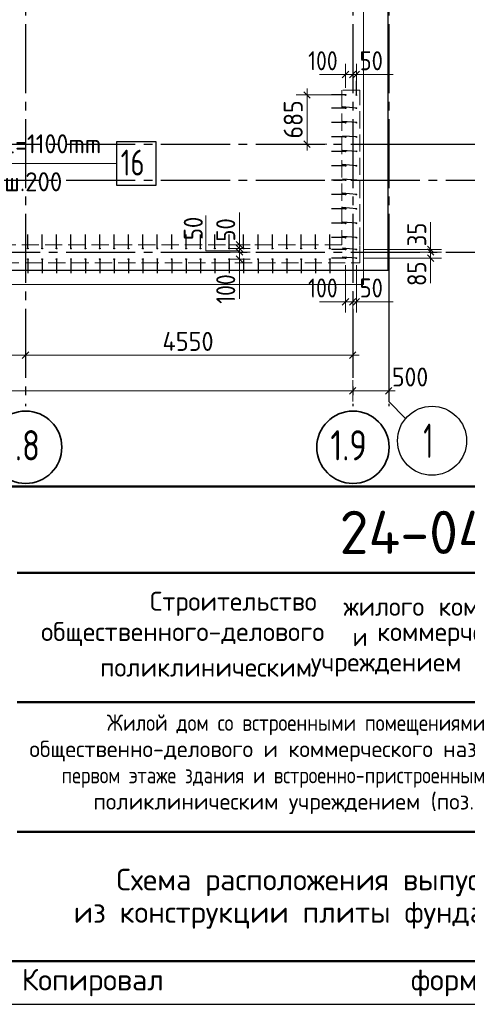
# Model space of a CAD drawing. Header units: millimetres. Extents: x 0 to 50400, y 0 to 35640.
# Tile 7 of 13: x 35435 to 41657, y 0 to 13693. Entities that reach past the tile are written whole.
import ezdxf

# ---------------------------------------------------------------- set-up
doc = ezdxf.new("R2010")
doc.units = ezdxf.units.MM
doc.linetypes.add('______2', pattern=[324, 240, -84])
doc.linetypes.add('______5', pattern=[1320, 960, -120, 120, -120])
for name, color, linetype, lineweight in [('Standard', 7, 'Continuous', 25), ('Выпуски арматуры Г-обр.', 52, 'Continuous', 25), ('ЖБ Плита Фундамента верхний уровень', 7, 'Continuous', 35), ('ЖБ Стена верхний уровень', 7, 'Continuous', 35), ('Позиционная метка номер позиции', 7, 'Continuous', 13), ('Размерная линия_ общее', 7, 'Continuous', 13)]:
    doc.layers.add(name, color=color, linetype=linetype, lineweight=lineweight)
doc.layers.add('Оси', color=7, linetype='______5', lineweight=13, true_color=0x656565)
doc.styles.add('ISOCPEUR', font='txt')

msp = doc.modelspace()

# ---------------------------------------------------------------- linework, layer by layer
at = {"layer": 'Standard', "color": 7, "linetype": 'Continuous', "lineweight": 50, "transparency": 33554687}
for p, q in [((27600, 7200), (49800, 7200)), ((35400, 6000), (49800, 6000)), ((35400, 4200), (49800, 4200)), ((35400, 2400), (49800, 2400))]:
    msp.add_line(p, q, dxfattribs=at)
at = {"layer": 'Standard', "color": 7, "linetype": 'Continuous', "lineweight": 25, "transparency": 33554687}
msp.add_line((27600, 600), (49800, 600), dxfattribs=at)
msp.add_line((27600, 600), (49800, 600), dxfattribs=at)
msp.add_line((27600, 600), (49800, 600), dxfattribs=at)
msp.add_lwpolyline([(0, 0), (50400, 0), (50400, 35640), (0, 35640), (0, 0)], close=True, dxfattribs=at)
at = {"layer": 'Standard', "color": 7, "linetype": 'Continuous', "lineweight": 50, "transparency": 33554687}
msp.add_lwpolyline([(2400, 35040), (49800, 35040), (49800, 600), (2400, 600), (2400, 35040)], close=True, dxfattribs=at)
at = {"layer": 'Standard', "color": 254, "linetype": 'Continuous', "lineweight": -3, "true_color": 0xc4c4ff, "transparency": 33554687}
msp.add_lwpolyline([(7826, 10212), (40555, 10212), (40555, 33117), (7826, 33117), (7826, 10212)], dxfattribs=at)
at = {"layer": 'Выпуски арматуры Г-обр.', "color": 253, "linetype": 'Continuous', "lineweight": 25, "true_color": 0xa0a0a0, "transparency": 33554687}
for p, q in [((40115, 12647), (40115, 12842)), ((39965, 12647), (39770, 12647)), ((39965, 12462), (39770, 12462)), ((40115, 12462), (39921, 12483)), ((39965, 12262), (39770, 12262)), ((40115, 12262), (39921, 12277)), ((39965, 12062), (39770, 12062)), ((40115, 12062), (39921, 12075)), ((39965, 11862), (39770, 11862)), ((40115, 11862), (39921, 11876)), ((39965, 11662), (39770, 11662)), ((40115, 11662), (39921, 11678)), ((39965, 11462), (39770, 11462)), ((40115, 11462), (39921, 11477)), ((39965, 11262), (39770, 11262)), ((40115, 11262), (39921, 11280)), ((39965, 11062), (39770, 11062)), ((40115, 11062), (39921, 11079)), ((39965, 10862), (39770, 10862)), ((40115, 10862), (39921, 10876)), ((35548, 10512), (35548, 10707)), ((35748, 10512), (35748, 10707)), ((35948, 10512), (35948, 10707)), ((36148, 10512), (36148, 10707)), ((36348, 10512), (36348, 10707)), ((36548, 10512), (36548, 10707)), ((36748, 10512), (36748, 10707)), ((36948, 10512), (36948, 10707)), ((37148, 10512), (37148, 10707)), ((37348, 10512), (37348, 10707)), ((37548, 10512), (37548, 10707)), ((37748, 10512), (37748, 10707)), ((37948, 10512), (37948, 10707)), ((38148, 10512), (38148, 10707)), ((38348, 10512), (38348, 10707)), ((38548, 10512), (38548, 10707)), ((38748, 10512), (38748, 10707)), ((38948, 10512), (38948, 10707)), ((39148, 10512), (39148, 10707)), ((39348, 10512), (39348, 10707)), ((39548, 10512), (39548, 10707)), ((39748, 10512), (39748, 10707)), ((39965, 10662), (39770, 10662)), ((40115, 10662), (39921, 10677)), ((39965, 10497), (39770, 10497)), ((40115, 10497), (39921, 10516)), ((35548, 10362), (35548, 10167)), ((35748, 10362), (35748, 10167)), ((35948, 10362), (35948, 10167)), ((36148, 10362), (36148, 10167)), ((36348, 10362), (36348, 10167)), ((36548, 10362), (36548, 10167)), ((36748, 10362), (36748, 10167)), ((36948, 10362), (36948, 10167)), ((37148, 10362), (37148, 10167)), ((37348, 10362), (37348, 10167)), ((37548, 10362), (37548, 10167)), ((37748, 10362), (37748, 10167)), ((37948, 10362), (37948, 10167)), ((38148, 10362), (38148, 10167)), ((38348, 10362), (38348, 10167)), ((38548, 10362), (38548, 10167)), ((38748, 10362), (38748, 10167)), ((38948, 10362), (38948, 10167)), ((39148, 10362), (39148, 10167)), ((39348, 10362), (39348, 10167)), ((39548, 10362), (39548, 10167)), ((39748, 10362), (39748, 10167)), ((39965, 10377), (39770, 10377)), ((40115, 10377), (39920, 10389))]:
    msp.add_line(p, q, dxfattribs=at)
at = {"layer": 'Выпуски арматуры Г-обр.', "color": 7, "linetype": 'Continuous', "lineweight": 25, "transparency": 33554687}
msp.add_lwpolyline([(36780, 11394), (37332, 11394), (37332, 11994), (36780, 11994), (36780, 11394)], dxfattribs=at)
for centre in [(39965, 12647), (40115, 12647), (39965, 12462), (40115, 12462), (39965, 12262), (40115, 12262), (39965, 12062), (40115, 12062), (39965, 11862), (40115, 11862), (39965, 11662), (40115, 11662), (39965, 11462), (40115, 11462), (39965, 11262), (40115, 11262), (39965, 11062), (40115, 11062), (39965, 10862), (40115, 10862), (39965, 10662), (40115, 10662), (35548, 10512), (35748, 10512), (35948, 10512), (36148, 10512), (36348, 10512), (36548, 10512), (36748, 10512), (36948, 10512), (37148, 10512), (37348, 10512), (37548, 10512), (37748, 10512), (37948, 10512), (38148, 10512), (38348, 10512), (38548, 10512), (38748, 10512), (38948, 10512), (39148, 10512), (39348, 10512), (39548, 10512), (39748, 10512), (39965, 10497), (40115, 10497), (35548, 10362), (35748, 10362), (35948, 10362), (36148, 10362), (36348, 10362), (36548, 10362), (36748, 10362), (36948, 10362), (37148, 10362), (37348, 10362), (37548, 10362), (37748, 10362), (37948, 10362), (38148, 10362), (38348, 10362), (38548, 10362), (38748, 10362), (38948, 10362), (39148, 10362), (39348, 10362), (39548, 10362), (39748, 10362), (39965, 10377), (40115, 10377)]:
    msp.add_circle(centre, 6, dxfattribs=at)
at = {"layer": 'ЖБ Плита Фундамента верхний уровень', "color": 8, "linetype": 'Continuous', "lineweight": 18, "transparency": 33554687}
for p, q in [((40215, 10012), (40215, 32912)), ((8715, 10012), (40215, 10012))]:
    msp.add_line(p, q, dxfattribs=at)
at = {"layer": 'ЖБ Стена верхний уровень', "color": 250, "linetype": '______2', "lineweight": 13, "true_color": 0x3b3b3b, "transparency": 33554687}
for p, q in [((40165, 12712), (39915, 12712)), ((39915, 12712), (39915, 10562)), ((40165, 10562), (40165, 12712)), ((39915, 10562), (33665, 10562)), ((40165, 10312), (40165, 10562)), ((9265, 10312), (40165, 10312))]:
    msp.add_line(p, q, dxfattribs=at)
at = {"layer": 'Оси', "color": 8, "linetype": '______5', "lineweight": -3, "transparency": 33554687}
for p, q in [((35515, 33432), (35515, 8317)), ((40065, 33432), (40065, 8317)), ((40565, 33432), (40565, 8317)), ((8359, 11962), (42964, 11962)), ((8359, 11462), (42964, 11462)), ((8359, 10462), (42964, 10462))]:
    msp.add_line(p, q, dxfattribs=at)
at = {"layer": 'Оси', "color": 7, "linetype": 'Continuous', "lineweight": 25, "transparency": 33554687}
for points in [[(40928, 11962), (42928, 11962), (43163, 12197)], [(40565, 10382), (40565, 8382), (40800, 8147)]]:
    msp.add_lwpolyline(points, dxfattribs=at)
at = {"layer": 'Оси', "color": 7, "linetype": 'Continuous', "lineweight": 35, "transparency": 33554687}
for centre in [(35518, 7747), (40068, 7747)]:
    msp.add_circle(centre, 503, dxfattribs=at)
at = {"layer": 'Оси', "color": 7, "linetype": 'Continuous', "lineweight": 25, "transparency": 33554687}
msp.add_circle((41167, 7837), 480, dxfattribs=at)
at = {"layer": 'Позиционная метка номер позиции', "color": 7, "linetype": 'Continuous', "lineweight": 13, "transparency": 33554687}
for p, q in [((39965, 12930), (39605, 12930)), ((40115, 12930), (40625, 12930)), ((38021, 10480), (38021, 10970)), ((38491, 10512), (38491, 11012)), ((41147, 10497), (41147, 10877)), ((38491, 10480), (38021, 10480)), ((38491, 10362), (38491, 9812)), ((41147, 10377), (41147, 10027)), ((39965, 9770), (39605, 9770)), ((40115, 9770), (40625, 9770))]:
    msp.add_line(p, q, dxfattribs=at)
msp.add_lwpolyline([(33515, 11312), (33897, 11694), (36780, 11694)], dxfattribs=at)
at = {"layer": 'Размерная линия_ общее', "color": 7, "linetype": 'Continuous', "lineweight": 13, "transparency": 33554687}
for p, q in [((39965, 12930), (39965, 13080)), ((40065, 12930), (40065, 13080)), ((40115, 12930), (40115, 13080)), ((39965, 12930), (39875, 12930)), ((39965, 12930), (39965, 12780)), ((39965, 12930), (39965, 12747)), ((39965, 12930), (40065, 12930)), ((40065, 12930), (40065, 12780)), ((40065, 12930), (40065, 12930)), ((40065, 12930), (40115, 12930)), ((40115, 12930), (40115, 12780)), ((40115, 12930), (40115, 12747)), ((40115, 12930), (40205, 12930)), ((39429, 12647), (39429, 12737)), ((39429, 12647), (39279, 12647)), ((39429, 12647), (39579, 12647)), ((39429, 11962), (39279, 11962)), ((39429, 11962), (39579, 11962)), ((39429, 11962), (39706, 11962)), ((39429, 11962), (39429, 11872)), ((38491, 10562), (38341, 10562)), ((38491, 10562), (38491, 10652)), ((38491, 10562), (38641, 10562)), ((38491, 10512), (38491, 10562)), ((41147, 10497), (41147, 10587)), ((38491, 10512), (38341, 10512)), ((38491, 10462), (38341, 10462)), ((38491, 10512), (38641, 10512)), ((38491, 10462), (38491, 10512)), ((38491, 10462), (38641, 10462)), ((38491, 10362), (38491, 10462)), ((41147, 10497), (40997, 10497)), ((41147, 10462), (40997, 10462)), ((41147, 10497), (41297, 10497)), ((41147, 10462), (41147, 10497)), ((41147, 10462), (41297, 10462)), ((41147, 10377), (41147, 10462)), ((38491, 10362), (38341, 10362)), ((38491, 10362), (38641, 10362)), ((38491, 10362), (38491, 10272)), ((41147, 10377), (40997, 10377)), ((41147, 10377), (41297, 10377)), ((41147, 10377), (41147, 10287)), ((39965, 9770), (39965, 9920)), ((40065, 9770), (40065, 9920)), ((40115, 9770), (40115, 9920)), ((39965, 9770), (39875, 9770)), ((39965, 9770), (39965, 9620)), ((39965, 9770), (40065, 9770)), ((40065, 9770), (40065, 9620)), ((40065, 9770), (40065, 9770)), ((40065, 9770), (40115, 9770)), ((40115, 9770), (40115, 9620)), ((40115, 9770), (40205, 9770)), ((35515, 9027), (35515, 9177)), ((40065, 9027), (40065, 9177)), ((33815, 9027), (35515, 9027)), ((35515, 9027), (35515, 8877)), ((35515, 9027), (40065, 9027)), ((40065, 9027), (40065, 8877)), ((40065, 9027), (40155, 9027)), ((40065, 8532), (40065, 8682)), ((40565, 8532), (40565, 8682)), ((9265, 8532), (40065, 8532)), ((40065, 8532), (40065, 8382)), ((40065, 8532), (40065, 8532)), ((40065, 8532), (40565, 8532)), ((40565, 8532), (40565, 8382)), ((40565, 8532), (40565, 8532)), ((40565, 8532), (40655, 8532))]:
    msp.add_line(p, q, dxfattribs=at)
at = {"layer": 'Размерная линия_ общее', "color": 7, "linetype": 'Continuous', "lineweight": 25, "transparency": 33554687}
for p, q in [((39920, 12885), (40010, 12975)), ((40020, 12885), (40110, 12975)), ((40070, 12885), (40160, 12975)), ((39474, 12602), (39384, 12692)), ((39474, 11917), (39384, 12007)), ((38536, 10517), (38446, 10607)), ((38536, 10467), (38446, 10557)), ((38536, 10417), (38446, 10507)), ((38536, 10317), (38446, 10407)), ((41192, 10452), (41102, 10542)), ((41192, 10417), (41102, 10507)), ((41192, 10332), (41102, 10422)), ((39920, 9725), (40010, 9815)), ((40020, 9725), (40110, 9815)), ((40070, 9725), (40160, 9815)), ((35470, 8982), (35560, 9072)), ((40020, 8982), (40110, 9072)), ((40020, 8487), (40110, 8577)), ((40520, 8487), (40610, 8577))]:
    msp.add_line(p, q, dxfattribs=at)
at = {"layer": 'Размерная линия_ общее', "color": 7, "linetype": 'Continuous', "lineweight": 13, "transparency": 33554687}
for points in [[(39429, 12647), (39709, 12647), (39709, 12647), (39865, 12647)], [(39429, 11962), (39429, 12010), (39429, 12010), (39429, 12647)], [(41147, 10497), (41127, 10497), (41127, 10497), (40215, 10497)], [(41147, 10462), (41127, 10462), (41127, 10462), (40265, 10462)], [(39965, 9770), (39965, 9790), (39965, 9790), (39965, 10277)], [(40115, 9770), (40115, 9790), (40115, 9790), (40115, 10277)], [(41147, 10377), (41127, 10377), (41127, 10377), (40215, 10377)]]:
    msp.add_lwpolyline(points, dxfattribs=at)

# ---------------------------------------------------------------- texts
at = {"layer": 'Standard', "color": 7, "linetype": 'Continuous', "lineweight": 50, "transparency": 33554687, "insert": (39882, 6262), "char_height": 600, "width": 6049.91, "attachment_point": 7, "style": 'ISOCPEUR'}
msp.add_mtext('\\W0.98;24-04-КЖ.2-0.2', dxfattribs=at)
at = {"layer": 'Standard', "color": 7, "linetype": 'Continuous', "lineweight": 25, "transparency": 33554687, "char_height": 264, "attachment_point": 7, "style": 'ISOCPEUR'}
for s, insert, width in [('\\W0.98;Строительство ', (37245, 5402), 2820.83), ('\\W0.96;жилого ', (39937, 5402), 1446.12), ('\\W0.97;комплекса ', (41257, 5402), 1975.29), ('\\W0.99;общественного-делового ', (35733, 4980), 4457.19), ('\\W0.87;и ', (40063, 4980), 457.48), ('\\W0.98;коммерческого ', (40406, 4980), 2714.91), ('\\W0.98;поликлиническим ', (36552, 4557), 3058.06), ('\\W0.98;учреждением ', (39482, 4557), 2397.9)]:
    msp.add_mtext(s, dxfattribs=dict(at, insert=insert, width=width))
at = {"layer": 'Standard', "color": 7, "linetype": 'Continuous', "lineweight": 18, "transparency": 33554687, "char_height": 228, "attachment_point": 7, "style": 'ISOCPEUR'}
for s, insert, width in [('\\W0.99;Жилой дом со встроенными помещениями', (36647, 3741), 6015.25), ('\\W0.99;общественно-делового и коммерческого назначения на', (35570, 3376), 8168.16), ('\\W0.99;первом этаже здания и встроенно-пристроенным', (36015, 3011), 7279.77), ('\\W0.99;поликлиническим учреждением (поз. 2.2-2.3)', (36459, 2646), 6390.3)]:
    msp.add_mtext(s, dxfattribs=dict(at, insert=insert, width=width))
at = {"layer": 'Standard', "color": 7, "linetype": 'Continuous', "lineweight": 25, "transparency": 33554687, "insert": (39600, 1885), "char_height": 300, "width": 6875.25, "attachment_point": 2, "line_spacing_factor": 0.903614}
msp.add_mtext('\\A1;{\\fISOCPEUR|i0|b0;\\H300.000000;\\W1.000000;\\C7;Схема расположения выпусков}\\P{\\fISOCPEUR|i0|b0;\\H300.000000;\\W1.000000;\\C7;из конструкции плиты фундамента}\\P', dxfattribs=at)
at = {"layer": 'Standard', "color": 8, "linetype": 'Continuous', "lineweight": 13, "transparency": 33554687, "insert": (49800, 297), "char_height": 300, "width": 14099.36, "attachment_point": 6, "style": 'ISOCPEUR'}
msp.add_mtext('\\A1;{\\fISOCPEUR|i0|b0;\\H300.000000;\\W1.000000;\\C8;Копировал                  формат - А3                      Allplan 2024}\\P', dxfattribs=at)
at = {"layer": 'Выпуски арматуры Г-обр.', "color": 7, "linetype": 'Continuous', "lineweight": 13, "transparency": 33554687, "attachment_point": 7, "style": 'ISOCPEUR'}
for s, insert, char_height, width in [('\\W0.92;ø12 L=1100mm ', (34560, 11835), 264, 2469.9), ('\\W0.75;16', (36840, 11526), 360, 566.74), ('\\W0.95;ш.200 ', (35220, 11307), 264, 1154.55)]:
    msp.add_mtext(s, dxfattribs=dict(at, insert=insert, char_height=char_height, width=width))
at = {"layer": 'Оси', "color": 7, "linetype": 'Continuous', "lineweight": 35, "transparency": 33554687, "attachment_point": 7, "style": 'ISOCPEUR'}
for s, insert, char_height, width in [('\\W0.79;1.8', (35203, 7564), 420, 795.3), ('\\W0.79;1.9', (39753, 7564), 420, 795.3), ('\\W0.56;1', (41047, 7597), 480, 373.33)]:
    msp.add_mtext(s, dxfattribs=dict(at, insert=insert, char_height=char_height, width=width))
at = {"layer": 'Размерная линия_ общее', "color": 7, "linetype": 'Continuous', "lineweight": 25, "transparency": 33554687, "char_height": 264, "attachment_point": 7, "style": 'ISOCPEUR'}
for s, insert, width in [('\\W0.83;100', (39445, 12990), 610.28), ('\\W0.87;50', (40160, 12990), 484.72), ('\\W0.83;100', (39445, 9830), 610.28), ('\\W0.87;50', (40160, 9830), 484.72), ('\\W0.93;4550', (37420, 9087), 888.46), ('\\W0.91;500', (40610, 8592), 674.39)]:
    msp.add_mtext(s, dxfattribs=dict(at, insert=insert, width=width))
at = {"layer": 'Размерная линия_ общее', "color": 7, "linetype": 'Continuous', "lineweight": 25, "transparency": 33554687, "char_height": 264, "attachment_point": 7, "rotation": 90, "style": 'ISOCPEUR'}
for s, insert, width in [('\\W0.91;685', (39369, 12041), 674.38), ('\\W0.87;50', (37980, 10628), 484.71), ('\\W0.87;50', (38431, 10607), 484.71), ('\\W0.87;35', (41087, 10542), 484.72), ('\\W0.87;85', (41087, 9989), 484.71), ('\\W0.83;100', (38431, 9742), 610.29)]:
    msp.add_mtext(s, dxfattribs=dict(at, insert=insert, width=width))

doc.saveas('drawing.dxf')
